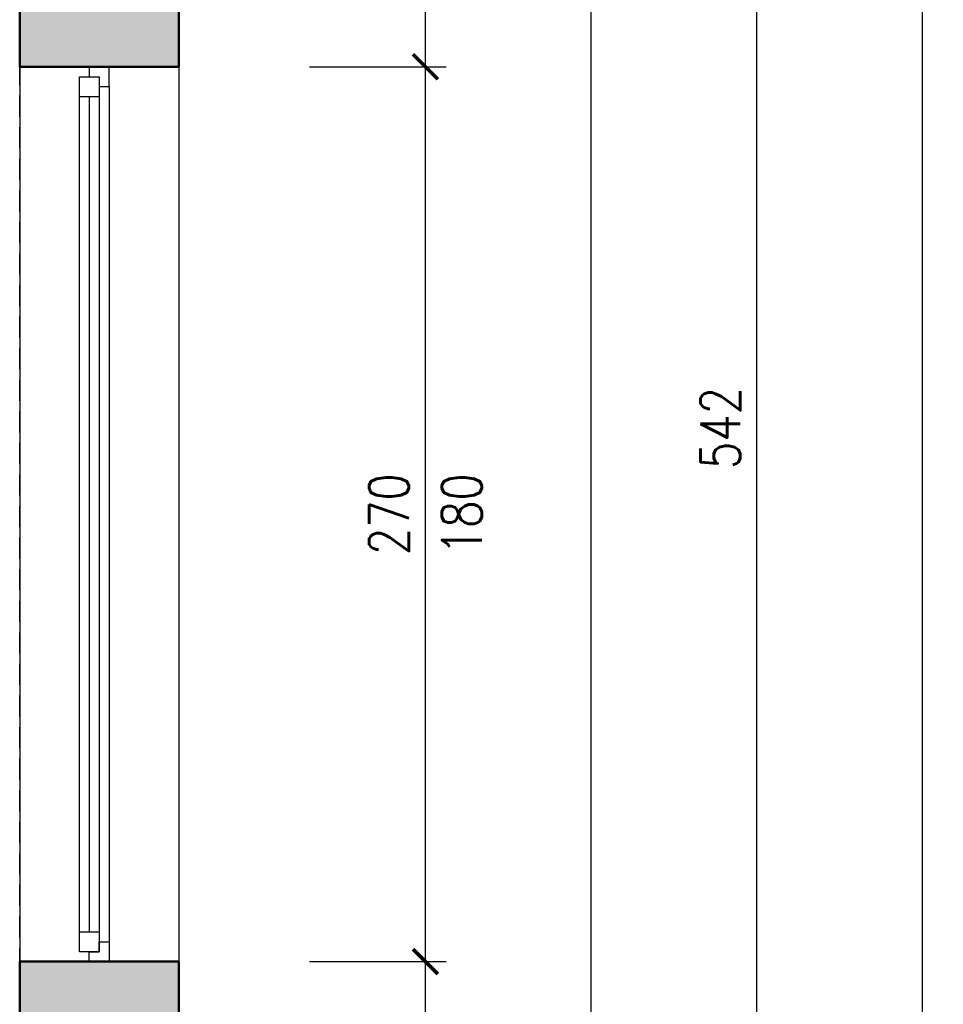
# Model space of a CAD drawing. Header units: millimetres. Extents: x 509 to 7952, y 243 to 5804.
# Tile 52 of 54: x 5601 to 5880, y 4134 to 4431. Entities that reach past the tile are written whole.
import ezdxf

# ---------------------------------------------------------------- set-up
doc = ezdxf.new("R2010")
doc.units = ezdxf.units.MM
doc.linetypes.add('HIDDEN', pattern=[9.525, 6.35, -3.175])
for name, color, linetype in [('WK-Okna', 143, 'Continuous'), ('WK-Wymiary', 8, 'Continuous'), ('WK-Ściany', 7, 'Continuous')]:
    doc.layers.add(name, color=color, linetype=linetype)
doc.layers.add('WK-Pomieszczenia', color=173, linetype='Continuous', plot=False)
doc.styles.add('RomanS-Narrow', font='romans.shx', dxfattribs={"width": 0.8})
doc.dimstyles.new('AEC Dimension 1-50', dxfattribs={"dimtxt": 12, "dimasz": 0.075, "dimexe": 6.25, "dimexo": 0, "dimgap": 5, "dimtad": 1, "dimdec": 1, "dimrnd": 0.5, "dimzin": 9, "dimdsep": 46, "dimtxsty": 'RomanS-Narrow', "dimblk": 'ARCHTICK', "dimcen": 0.125, "dimdle": 3.125, "dimclrd": 8, "dimclre": 8, "dimclrt": 256, "dimadec": 1, "dimazin": 0, "dimtfac": 1, "dimtdec": 1, "dimtmove": 2, "dimatfit": 2, "dimfxl": 0, "dimtolj": 1, "dimtzin": 0, "dimarcsym": 0})

# ---------------------------------------------------------------- blocks, each defined once
blk = doc.blocks.new('_ArchTick')
at = {"color": 0, "linetype": 'ByBlock', "const_width": 15}
blk.add_lwpolyline([(-50, -50), (50, 50)], dxfattribs=at)
blk = doc.blocks.new('*D902')
at = {"layer": 'Defpoints', "color": 0}
for p in [(5688.58, 4146.87), (5723.58, 4146.87), (5688.58, 4008.87)]:
    blk.add_point(p, dxfattribs=at)
at = {"layer": 'WK-Wymiary', "color": 8, "linetype": 'Continuous', "lineweight": -2, "ltscale": 1.3}
for p, q in [((5723.58, 4005.74), (5723.58, 4149.99)), ((5688.58, 4146.87), (5729.83, 4146.87)), ((5688.58, 4008.87), (5729.83, 4008.87))]:
    blk.add_line(p, q, dxfattribs=at)
at = {"layer": 'WK-Wymiary', "color": 8, "linetype": 'ByBlock', "lineweight": -2, "xscale": 0.075, "yscale": 0.075, "zscale": 0.075}
for p, rotation in [((5723.58, 4146.87), 90), ((5723.58, 4008.87), 270)]:
    blk.add_blockref('_ArchTick', p, dxfattribs=dict(at, rotation=rotation))
at = {"layer": 'WK-Wymiary', "lineweight": -3, "insert": (5712.58, 4077.87), "char_height": 12, "attachment_point": 5, "rotation": 90, "style": 'RomanS-Narrow'}
blk.add_mtext('\\A1;\\A1;138', dxfattribs=at)
blk = doc.blocks.new('*D903')
at = {"layer": 'Defpoints', "color": 0}
for p in [(5688.58, 4416.87), (5723.58, 4416.87), (5688.58, 4146.87)]:
    blk.add_point(p, dxfattribs=at)
at = {"layer": 'WK-Wymiary', "color": 8, "linetype": 'Continuous', "lineweight": -2, "ltscale": 1.3}
for p, q in [((5723.58, 4143.74), (5723.58, 4419.99)), ((5688.58, 4416.87), (5729.83, 4416.87)), ((5688.58, 4146.87), (5729.83, 4146.87))]:
    blk.add_line(p, q, dxfattribs=at)
at = {"layer": 'WK-Wymiary', "color": 8, "linetype": 'ByBlock', "lineweight": -2, "xscale": 0.075, "yscale": 0.075, "zscale": 0.075}
for p, rotation in [((5723.58, 4416.87), 90), ((5723.58, 4146.87), 270)]:
    blk.add_blockref('_ArchTick', p, dxfattribs=dict(at, rotation=rotation))
at = {"layer": 'WK-Wymiary', "lineweight": -3, "insert": (5712.58, 4281.87), "char_height": 12, "attachment_point": 5, "rotation": 90, "style": 'RomanS-Narrow'}
blk.add_mtext('\\A1;\\A1;270', dxfattribs=at)
blk = doc.blocks.new('*D904')
at = {"layer": 'Defpoints', "color": 0}
for p in [(5688.58, 4566.87), (5723.58, 4566.87), (5688.58, 4416.87)]:
    blk.add_point(p, dxfattribs=at)
at = {"layer": 'WK-Wymiary', "color": 8, "linetype": 'Continuous', "lineweight": -2, "ltscale": 1.3}
for p, q in [((5723.58, 4413.74), (5723.58, 4569.99)), ((5688.58, 4566.87), (5729.83, 4566.87)), ((5688.58, 4416.87), (5729.83, 4416.87))]:
    blk.add_line(p, q, dxfattribs=at)
at = {"layer": 'WK-Wymiary', "color": 8, "linetype": 'ByBlock', "lineweight": -2, "xscale": 0.075, "yscale": 0.075, "zscale": 0.075}
for p, rotation in [((5723.58, 4566.87), 90), ((5723.58, 4416.87), 270)]:
    blk.add_blockref('_ArchTick', p, dxfattribs=dict(at, rotation=rotation))
at = {"layer": 'WK-Wymiary', "lineweight": -3, "insert": (5712.58, 4491.87), "char_height": 12, "attachment_point": 5, "rotation": 90, "style": 'RomanS-Narrow'}
blk.add_mtext('\\A1;\\A1;150', dxfattribs=at)
blk = doc.blocks.new('*D910')
at = {"layer": 'Defpoints', "color": 0}
for p in [(5738.58, 5508.87), (5773.58, 5508.87), (5738.58, 4008.87)]:
    blk.add_point(p, dxfattribs=at)
at = {"layer": 'WK-Wymiary', "color": 8, "linetype": 'Continuous', "lineweight": -2, "ltscale": 1.3}
for p, q in [((5773.58, 4005.74), (5773.58, 5511.99)), ((5738.58, 5508.87), (5779.83, 5508.87)), ((5738.58, 4008.87), (5779.83, 4008.87))]:
    blk.add_line(p, q, dxfattribs=at)
at = {"layer": 'WK-Wymiary', "color": 8, "linetype": 'ByBlock', "lineweight": -2, "xscale": 0.075, "yscale": 0.075, "zscale": 0.075}
for p, rotation in [((5773.58, 5508.87), 90), ((5773.58, 4008.87), 270)]:
    blk.add_blockref('_ArchTick', p, dxfattribs=dict(at, rotation=rotation))
at = {"layer": 'WK-Wymiary', "lineweight": -3, "insert": (5762.58, 4758.87), "char_height": 12, "attachment_point": 5, "rotation": 90, "style": 'RomanS-Narrow'}
blk.add_mtext('\\A1;\\A1;1500', dxfattribs=at)
blk = doc.blocks.new('*D920')
at = {"layer": 'Defpoints', "color": 0}
for p in [(5788.58, 4578.87), (5823.58, 4578.87), (5788.58, 4036.87)]:
    blk.add_point(p, dxfattribs=at)
at = {"layer": 'WK-Wymiary', "color": 8, "linetype": 'Continuous', "lineweight": -2, "ltscale": 1.3}
for p, q in [((5823.58, 4033.74), (5823.58, 4581.99)), ((5788.58, 4578.87), (5829.83, 4578.87)), ((5788.58, 4036.87), (5829.83, 4036.87))]:
    blk.add_line(p, q, dxfattribs=at)
at = {"layer": 'WK-Wymiary', "color": 8, "linetype": 'ByBlock', "lineweight": -2, "xscale": 0.075, "yscale": 0.075, "zscale": 0.075}
for p, rotation in [((5823.58, 4578.87), 90), ((5823.58, 4036.87), 270)]:
    blk.add_blockref('_ArchTick', p, dxfattribs=dict(at, rotation=rotation))
at = {"layer": 'WK-Wymiary', "lineweight": -3, "insert": (5812.58, 4307.87), "char_height": 12, "attachment_point": 5, "rotation": 90, "style": 'RomanS-Narrow'}
blk.add_mtext('\\A1;\\A1;542', dxfattribs=at)
blk = doc.blocks.new('*D925')
at = {"layer": 'Defpoints', "color": 0}
for p in [(5838.58, 5508.87), (5873.58, 5508.87), (5838.58, 2434.81)]:
    blk.add_point(p, dxfattribs=at)
at = {"layer": 'WK-Wymiary', "color": 8, "linetype": 'Continuous', "lineweight": -2, "ltscale": 1.3}
for p, q in [((5873.58, 2431.68), (5873.58, 5511.99)), ((5838.58, 5508.87), (5879.83, 5508.87)), ((5838.58, 2434.81), (5879.83, 2434.81))]:
    blk.add_line(p, q, dxfattribs=at)
at = {"layer": 'WK-Wymiary', "color": 8, "linetype": 'ByBlock', "lineweight": -2, "xscale": 0.075, "yscale": 0.075, "zscale": 0.075}
for p, rotation in [((5873.58, 5508.87), 90), ((5873.58, 2434.81), 270)]:
    blk.add_blockref('_ArchTick', p, dxfattribs=dict(at, rotation=rotation))
at = {"layer": 'WK-Wymiary', "lineweight": -3, "insert": (5862.58, 3971.84), "char_height": 12, "attachment_point": 5, "rotation": 90, "style": 'RomanS-Narrow'}
blk.add_mtext('\\A1;\\A1;3074', dxfattribs=at)

msp = doc.modelspace()

# ---------------------------------------------------------------- hatches: boundary and pattern name
at = {"layer": 'WK-Ściany', "linetype": 'Continuous', "lineweight": -3}
h = msp.add_hatch(dxfattribs=at)
h.set_pattern_fill('DOTS', color=253, scale=2, style=0)
h.set_pattern_definition([(360, (534.9164, 699.143), (1.5875, 3.175), [0, -3.175])])
h.paths.add_polyline_path([(5649.17, 5508.87), (5601.17, 5460.87), (5601.17, 5033.87), (5649.17, 5033.87)], flags=0)
h.paths.add_polyline_path([(5649.17, 4913.87), (5601.17, 4913.87), (5601.17, 4898.87), (5615.08, 4890.54), (5649.17, 4898.87)], flags=0)
h.paths.add_polyline_path([(5649.17, 4898.87), (5615.08, 4890.54), (5601.17, 4873.87), (5601.17, 4836.87), (5649.17, 4836.87)], flags=0)
h.paths.add_polyline_path([(5649.17, 4566.87), (5601.17, 4566.87), (5601.17, 4538.87), (5614.67, 4518.87), (5649.17, 4508.87)], flags=0)
h.paths.add_polyline_path([(5649.17, 4508.87), (5614.67, 4518.87), (5601.17, 4508.87), (5601.17, 4416.87), (5649.17, 4416.87)], flags=0)
h.paths.add_polyline_path([(5649.17, 4146.87), (5601.17, 4146.87), (5601.17, 4049.37), (5649.17, 4008.87)], flags=0)

# ---------------------------------------------------------------- linework, layer by layer
at = {"layer": 'WK-Okna', "color": 143, "linetype": 'Continuous', "lineweight": -3}
for p, q in [((5601.17, 4416.87), (5601.17, 4146.87)), ((5649.17, 4416.87), (5649.17, 4146.87)), ((5628.17, 4410.87), (5628.17, 4152.87)), ((5619.17, 4407.87), (5625.17, 4407.87)), ((5622.17, 4407.87), (5622.17, 4155.87)), ((5619.17, 4155.87), (5625.17, 4155.87))]:
    msp.add_line(p, q, dxfattribs=at)
for points in [[(5628.17, 4410.87), (5628.17, 4416.87), (5622.17, 4416.87), (5622.17, 4413.87), (5625.17, 4413.87), (5625.17, 4410.87)], [(5619.17, 4413.87), (5625.17, 4413.87), (5625.17, 4149.87), (5619.17, 4149.87)], [(5628.17, 4152.87), (5628.17, 4146.87), (5622.17, 4146.87), (5622.17, 4149.87), (5625.17, 4149.87), (5625.17, 4152.87)]]:
    msp.add_lwpolyline(points, close=True, dxfattribs=at)
at = {"layer": 'WK-Pomieszczenia', "color": 173, "linetype": 'HIDDEN', "lineweight": -3}
msp.add_line((5601.17, 4049.37), (5601.17, 4508.87), dxfattribs=at)
at = {"layer": 'WK-Ściany', "color": 7, "linetype": 'Continuous', "lineweight": 50}
for p, q in [((5649.17, 4416.87), (5649.17, 4566.87)), ((5601.17, 4508.87), (5601.17, 4416.87)), ((5601.17, 4416.87), (5649.17, 4416.87)), ((5649.17, 4146.87), (5601.17, 4146.87)), ((5601.17, 4146.87), (5601.17, 4049.37)), ((5649.17, 4008.87), (5649.17, 4146.87))]:
    msp.add_line(p, q, dxfattribs=at)

# ---------------------------------------------------------------- texts
at = {"layer": 'WK-Wymiary', "color": 8, "linetype": 'Continuous', "lineweight": -3, "insert": (5728.58, 4281.87), "char_height": 12, "attachment_point": 2, "rotation": 90, "style": 'RomanS-Narrow'}
msp.add_mtext('\\A1;180', dxfattribs=at)

# ---------------------------------------------------------------- dimensions: what is measured, and where the dimension line sits
at = {"layer": 'WK-Wymiary', "color": 8, "linetype": 'Continuous', "lineweight": -3, "ltscale": 1.3}
for base, p1, p2, text, picture, middle in [((5773.58, 5508.87), (5738.58, 4008.87), (5738.58, 5508.87), '\\A1;1500', '*D910', (5762.58, 4758.87)), ((5873.58, 5508.87), (5838.58, 2434.81), (5838.58, 5508.87), '\\A1;3074', '*D925', (5862.58, 3971.84)), ((5823.58, 4578.87), (5788.58, 4036.87), (5788.58, 4578.87), '\\A1;542', '*D920', (5812.58, 4307.87)), ((5723.58, 4566.87), (5688.58, 4416.87), (5688.58, 4566.87), '\\A1;150', '*D904', (5712.58, 4491.87)), ((5723.58, 4416.87), (5688.58, 4146.87), (5688.58, 4416.87), '\\A1;270', '*D903', (5712.58, 4281.87)), ((5723.58, 4146.87), (5688.58, 4008.87), (5688.58, 4146.87), '\\A1;138', '*D902', (5712.58, 4077.87))]:
    dim = msp.add_linear_dim(base=base, p1=p1, p2=p2, angle=90, text=text, dimstyle='AEC Dimension 1-50', override={"dimclrd": 8, "dimclre": 8, "dimclrt": 256}, dxfattribs=at)
    dim.commit()
    dim.dimension.update_dxf_attribs({"geometry": picture, "text_midpoint": middle})

doc.saveas('drawing.dxf')
